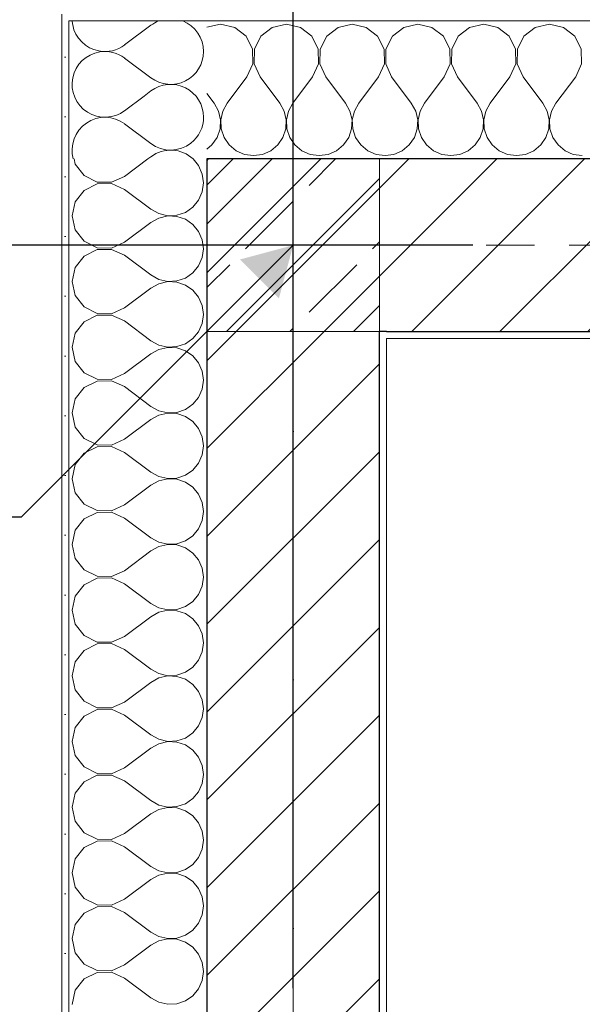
# Model space of a CAD drawing. Header units: millimetres. Extents: x -52968 to 399385, y -141133 to 110561.
# Tile 47 of 146: x 64709 to 65524, y -100143 to -98716. Entities that reach past the tile are written whole.
import ezdxf

# ---------------------------------------------------------------- set-up
doc = ezdxf.new("R2010")
doc.units = ezdxf.units.MM
for name, pattern in [('SIM-Wegliniec-21.07.2025-Parter$0$Kropki i Kreski', [360, 180, -90, 0, -90]), ('SIM-Wegliniec-21.07.2025-Parter$0$Przerywana długa', [390, 250, -140]), ('SIM-Wegliniec-21.07.2025-Parter$0$Przerywana podwójnie', [295, 125, -50, 70, -50]), ('SIM-Wegliniec-21.07.2025-Parter$0$SIM-Wegliniec-11.03.2025-Parter$0$Przerywana podwójnie', [295, 125, -50, 70, -50])]:
    doc.linetypes.add(name, pattern=pattern)
doc.layers.add('_xref', color=250, linetype='Continuous')
for name, color, linetype, lineweight in [('SIM-Wegliniec-21.07.2025-Parter$0$Nowe_A-Belki-Wieniec_Nr_pióra__69', 250, 'Continuous', 0), ('SIM-Wegliniec-21.07.2025-Parter$0$Nowe_A-Belki-Wieniec_Nr_pióra__90', 250, 'Continuous', 0), ('SIM-Wegliniec-21.07.2025-Parter$0$Nowe_A-Konstrukcja Opis_Nr_pióra__58', 250, 'Continuous', 0), ('SIM-Wegliniec-21.07.2025-Parter$0$Nowe_A-Konstrukcja_Nr_pióra__1', 250, 'Continuous', 0), ('SIM-Wegliniec-21.07.2025-Parter$0$Nowe_A-Osi_Nr_pióra__20', 250, 'Continuous', 0), ('SIM-Wegliniec-21.07.2025-Parter$0$Nowe_A-Posadzki_Nr_pióra__89', 250, 'Continuous', 0), ('SIM-Wegliniec-21.07.2025-Parter$0$Nowe_A-Płyta-Grunt_Nr_pióra__89', 250, 'Continuous', 0), ('SIM-Wegliniec-21.07.2025-Parter$0$Nowe_A-Strefy-Parter_Nr_pióra__94', 250, 'Continuous', 0), ('SIM-Wegliniec-21.07.2025-Parter$0$Nowe_A-Ściany-Zewnętrzne', 250, 'Continuous', 0), ('SIM-Wegliniec-21.07.2025-Parter$0$Nowe_A-Ściany-Zewnętrzne_Nr_pióra__174', 250, 'Continuous', 0), ('SIM-Wegliniec-21.07.2025-Parter$0$Nowe_A-Ściany-Zewnętrzne_Nr_pióra__27', 250, 'Continuous', 0), ('SIM-Wegliniec-21.07.2025-Parter$0$Nowe_A-Ściany-Zewnętrzne_Nr_pióra__47', 250, 'Continuous', 0), ('SIM-Wegliniec-21.07.2025-Parter$0$Nowe_A-Ściany-Zewnętrzne_Nr_pióra__67', 250, 'Continuous', 0), ('SIM-Wegliniec-21.07.2025-Parter$0$Nowe_SIM-Wegliniec-11.03.2025-Parter$0$Nowe_A-Osi_Nr_pióra__20_Nr_pióra__1', 250, 'Continuous', 0), ('SIM-Wegliniec-21.07.2025-Parter$0$Nowe_SIM-Wegliniec-21.07.2025-Parter$0$Nowe_A-Wentylacja-Mechaniczna-0-5_Nr_pióra__22', 250, 'Continuous', 0)]:
    doc.layers.add(name, color=color, linetype=linetype, lineweight=lineweight)
doc.dimstyles.new('SIM-Wegliniec-21.07.2025-Parter$0$STYL_AUTOMATYCZNY__9', dxfattribs={"dimtxt": 0.18, "dimasz": 76, "dimexe": 0.18, "dimexo": 0.0625, "dimgap": 0, "dimtad": 0, "dimtih": 1, "dimtoh": 1, "dimdec": 4, "dimzin": 0, "dimdsep": 46, "dimcen": 0.09, "dimadec": 0, "dimazin": 0, "dimtfac": 1, "dimtdec": 4, "dimtmove": 0, "dimatfit": 3, "dimldrblk": 'SIM-Wegliniec-21.07.2025-Parter$0$ARROWHEAD_16', "dimfxl": 1, "dimtolj": 1, "dimtzin": 0, "dimarcsym": 0})
pattern_1 = [(0, (0, 0), (0, 86.60254), [0, -50]), (0, (25, 43.3), (0, 86.60254), [0, -50])]
pattern_2 = [(45, (0, 0), (-63.63961, 63.63961), [])]

# ---------------------------------------------------------------- blocks, each defined once
blk = doc.blocks.new('SIM-Wegliniec-21.07.2025-Parter$0$ARROWHEAD_16')
at = {"linetype": 'Continuous', "lineweight": 0}
blk.add_hatch(color=0, dxfattribs=at).paths.add_polyline_path([(-0.9093, 0.525), (0, 0), (-0.9093, -0.525)])
at = {"color": 0, "linetype": 'Continuous', "lineweight": 0}
blk.add_line((0, 0), (-1, 0), dxfattribs=at)
blk = doc.blocks.new('SIM-Wegliniec-21.07.2025-Parter')
at = {"layer": 'SIM-Wegliniec-21.07.2025-Parter$0$Nowe_A-Konstrukcja_Nr_pióra__1', "linetype": 'Continuous', "lineweight": 13}
h = blk.add_hatch(dxfattribs=at)
h.set_pattern_fill('Beton_zbrojony', color=256, style=0, pattern_type=2)
h.set_pattern_definition([(45, (0, 0), (-91.92388, 91.92388), []), (45, (-45.96, 45.96), (-91.92388, 91.92388), [97.5, -32.5])])
h.paths.add_polyline_path([(65230.1, -98917.6), (64980.1, -98917.6), (64980.1, -99167.6), (65230.1, -99167.6)])
at = {"layer": 'SIM-Wegliniec-21.07.2025-Parter$0$Nowe_A-Ściany-Zewnętrzne', "linetype": 'Continuous', "lineweight": 0, "true_color": 0x000000}
h = blk.add_hatch(dxfattribs=at)
h.set_pattern_fill('Tynk', color=18, style=0, pattern_type=2)
h.set_pattern_definition(pattern_1)
h.paths.add_polyline_path([(64780.1, -98707.6), (64770.1, -98707.6), (64780.1, -98717.6)])
h = blk.add_hatch(dxfattribs=at)
h.set_pattern_fill('Tynk', color=18, style=0, pattern_type=2)
h.set_pattern_definition(pattern_1)
h.paths.add_polyline_path([(64780.1, -98717.6), (64770.1, -98707.6), (64770.1, -98717.6)])
at = {"layer": 'SIM-Wegliniec-21.07.2025-Parter$0$Nowe_A-Ściany-Zewnętrzne', "linetype": 'Continuous', "lineweight": 0}
h = blk.add_hatch(dxfattribs=at)
h.set_pattern_fill('Tynk', color=256, style=0, pattern_type=2)
h.set_pattern_definition(pattern_1)
h.paths.add_polyline_path([(64780.1, -98717.6), (64770.1, -98717.6), (64770.1, -102042.6), (64780.1, -102042.6)])
at = {"layer": 'SIM-Wegliniec-21.07.2025-Parter$0$Nowe_A-Ściany-Zewnętrzne', "linetype": 'Continuous', "lineweight": 0, "true_color": 0x000000}
h = blk.add_hatch(dxfattribs=at)
h.set_pattern_fill('Tynk', color=18, style=0, pattern_type=2)
h.set_pattern_definition(pattern_1)
h.paths.add_polyline_path([(64780.1, -98717.6), (66305.1, -98717.6), (66305.1, -98707.6), (64780.1, -98707.6)])
at = {"layer": 'SIM-Wegliniec-21.07.2025-Parter$0$Nowe_A-Ściany-Zewnętrzne', "linetype": 'Continuous', "lineweight": 0}
h = blk.add_hatch(dxfattribs=at)
h.set_pattern_fill('Bloczki_ceramiczne', color=256, style=0, pattern_type=2)
h.set_pattern_definition(pattern_2)
h.paths.add_polyline_path([(65230.1, -98917.6), (64980.1, -98917.6), (65230.1, -99167.6)])
h = blk.add_hatch(dxfattribs=at)
h.set_pattern_fill('Bloczki_ceramiczne', color=256, style=0, pattern_type=2)
h.set_pattern_definition(pattern_2)
h.paths.add_polyline_path([(65230.1, -99167.6), (64980.1, -98917.6), (64980.1, -99167.6)])
h = blk.add_hatch(dxfattribs=at)
h.set_pattern_fill('Bloczki_ceramiczne', color=256, style=0, pattern_type=2)
h.set_pattern_definition(pattern_2)
h.paths.add_polyline_path([(65230.1, -99167.6), (66305.1, -99167.6), (66305.1, -98967.6), (66305.1, -98917.6), (65230.1, -98917.6)])
h = blk.add_hatch(dxfattribs=at)
h.set_pattern_fill('Bloczki_ceramiczne', color=256, style=0, pattern_type=2)
h.set_pattern_definition(pattern_2)
h.paths.add_polyline_path([(65230.1, -101337.6), (65230.1, -99167.6), (64980.1, -99167.6), (64980.1, -101337.6)])
at = {"layer": 'SIM-Wegliniec-21.07.2025-Parter$0$Nowe_A-Ściany-Zewnętrzne', "linetype": 'Continuous', "lineweight": 0, "true_color": 0x000000}
h = blk.add_hatch(dxfattribs=at)
h.set_pattern_fill('Tynk', color=18, style=0, pattern_type=2)
h.set_pattern_definition(pattern_1)
h.paths.add_polyline_path([(65240.1, -99167.6), (65230.1, -99167.6), (65240.1, -99177.6)])
h = blk.add_hatch(dxfattribs=at)
h.set_pattern_fill('Tynk', color=18, style=0, pattern_type=2)
h.set_pattern_definition(pattern_1)
h.paths.add_polyline_path([(65240.1, -99177.6), (65230.1, -99167.6), (65230.1, -99177.6)])
h = blk.add_hatch(dxfattribs=at)
h.set_pattern_fill('Tynk', color=18, style=0, pattern_type=2)
h.set_pattern_definition(pattern_1)
h.paths.add_polyline_path([(65240.1, -101327.6), (65240.1, -99177.6), (65230.1, -99177.6), (65230.1, -101327.6)])
h = blk.add_hatch(dxfattribs=at)
h.set_pattern_fill('Tynk', color=18, style=0, pattern_type=2)
h.set_pattern_definition(pattern_1)
h.paths.add_polyline_path([(66305.1, -99167.6), (65240.1, -99167.6), (65240.1, -99177.6), (66305.1, -99177.6)])
at = {"layer": 'SIM-Wegliniec-21.07.2025-Parter$0$Nowe_A-Belki-Wieniec_Nr_pióra__69', "linetype": 'SIM-Wegliniec-21.07.2025-Parter$0$Kropki i Kreski', "lineweight": 13}
for p, q in [((65105.1, -99042.6), (65105.1, -117042.6)), ((90905.1, -99042.6), (65105.1, -99042.6))]:
    blk.add_line(p, q, dxfattribs=at)
at = {"layer": 'SIM-Wegliniec-21.07.2025-Parter$0$Nowe_A-Belki-Wieniec_Nr_pióra__90', "linetype": 'SIM-Wegliniec-21.07.2025-Parter$0$Przerywana długa', "lineweight": 13}
for p, q in [((64980.1, -98917.6), (64980.1, -117167.6)), ((91030.1, -98917.6), (64980.1, -98917.6)), ((65230.1, -99167.6), (65230.1, -108367.6)), ((71880.1, -99167.6), (65230.1, -99167.6))]:
    blk.add_line(p, q, dxfattribs=at)
at = {"layer": 'SIM-Wegliniec-21.07.2025-Parter$0$Nowe_A-Konstrukcja_Nr_pióra__1', "linetype": 'Continuous', "lineweight": 13, "flags": 128}
blk.add_lwpolyline([(65230.1, -98917.6), (64980.1, -98917.6), (64980.1, -99167.6), (65230.1, -99167.6)], close=True, dxfattribs=at)
at = {"layer": 'SIM-Wegliniec-21.07.2025-Parter$0$Nowe_A-Osi_Nr_pióra__20', "linetype": 'SIM-Wegliniec-21.07.2025-Parter$0$Przerywana podwójnie', "lineweight": 13}
for p, q in [((65105.1, -95582.5), (65105.1, -117792.3)), ((63144.7, -99042.6), (90961.9, -99042.6))]:
    blk.add_line(p, q, dxfattribs=at)
at = {"layer": 'SIM-Wegliniec-21.07.2025-Parter$0$Nowe_A-Posadzki_Nr_pióra__89', "linetype": 'Continuous', "lineweight": 13, "flags": 128}
blk.add_lwpolyline([(65240.1, -99177.6), (65240.1, -105127.6), (69045.1, -105127.6), (69045.1, -103292.6), (71880.1, -103292.6), (71880.1, -99177.6)], close=True, dxfattribs=at)
at = {"layer": 'SIM-Wegliniec-21.07.2025-Parter$0$Nowe_A-Płyta-Grunt_Nr_pióra__89', "linetype": 'Continuous', "lineweight": 13, "flags": 128}
blk.add_lwpolyline([(65230.1, -116917.6), (90780.1, -116917.6), (90780.1, -99167.6), (65230.1, -99167.6)], close=True, dxfattribs=at)
at = {"layer": 'SIM-Wegliniec-21.07.2025-Parter$0$Nowe_A-Strefy-Parter_Nr_pióra__94', "linetype": 'Continuous', "lineweight": 13, "flags": 128}
blk.add_lwpolyline([(69035.1, -99177.6), (65240.1, -99177.6), (65240.1, -101327.6), (69035.1, -101327.6)], close=True, dxfattribs=at)
at = {"layer": 'SIM-Wegliniec-21.07.2025-Parter$0$Nowe_A-Ściany-Zewnętrzne_Nr_pióra__174', "linetype": 'Continuous', "lineweight": 5}
for p, q in [((64861, -98752.4), (64899.1, -98723.8)), ((65000, -98722.4), (64980.1, -98726.8)), ((65020.4, -98727), (65000, -98722.4)), ((65036.9, -98739.8), (65020.4, -98727)), ((65074.8, -98727), (65058.4, -98739.8)), ((65095.3, -98722.4), (65074.8, -98727)), ((65115.7, -98727), (65095.3, -98722.4)), ((65132.1, -98739.8), (65115.7, -98727)), ((65170.1, -98727), (65153.6, -98739.8)), ((65190.5, -98722.4), (65170.1, -98727)), ((65210.9, -98727), (65190.5, -98722.4)), ((65227.4, -98739.8), (65210.9, -98727)), ((65265.3, -98727), (65248.9, -98739.8)), ((65285.7, -98722.4), (65265.3, -98727)), ((65306.1, -98727), (65285.7, -98722.4)), ((65322.6, -98739.8), (65306.1, -98727)), ((65360.6, -98727), (65344.1, -98739.8)), ((65381, -98722.4), (65360.6, -98727)), ((65401.4, -98727), (65381, -98722.4)), ((65417.8, -98739.8), (65401.4, -98727)), ((65455.8, -98727), (65439.3, -98739.8)), ((65476.2, -98722.4), (65455.8, -98727)), ((65496.6, -98727), (65476.2, -98722.4)), ((65513.1, -98739.8), (65496.6, -98727)), ((65046.2, -98758.6), (65036.9, -98739.8)), ((65058.4, -98739.8), (65049, -98758.6)), ((65141.5, -98758.6), (65132.1, -98739.8)), ((65153.6, -98739.8), (65144.3, -98758.6)), ((65236.7, -98758.6), (65227.4, -98739.8)), ((65248.9, -98739.8), (65239.5, -98758.6)), ((65332, -98758.6), (65322.6, -98739.8)), ((65344.1, -98739.8), (65334.7, -98758.6)), ((65427.2, -98758.6), (65417.8, -98739.8)), ((65439.3, -98739.8), (65430, -98758.6)), ((65522.4, -98758.6), (65513.1, -98739.8)), ((65046.7, -98779.5), (65046.2, -98758.6)), ((65049, -98758.6), (65048.6, -98779.5)), ((65141.9, -98779.5), (65141.5, -98758.6)), ((65144.3, -98758.6), (65143.8, -98779.5)), ((65237.2, -98779.5), (65236.7, -98758.6)), ((65239.5, -98758.6), (65239.1, -98779.5)), ((65332.4, -98779.5), (65332, -98758.6)), ((65334.7, -98758.6), (65334.3, -98779.5)), ((65427.6, -98779.5), (65427.2, -98758.6)), ((65430, -98758.6), (65429.5, -98779.5)), ((65522.9, -98779.5), (65522.4, -98758.6)), ((64861, -98771.4), (64899.1, -98800)), ((65038.1, -98798.6), (65046.7, -98779.5)), ((65048.6, -98779.5), (65057.2, -98798.6)), ((65133.3, -98798.6), (65141.9, -98779.5)), ((65143.8, -98779.5), (65152.4, -98798.6)), ((65228.6, -98798.6), (65237.2, -98779.5)), ((65239.1, -98779.5), (65247.6, -98798.6)), ((65323.8, -98798.6), (65332.4, -98779.5)), ((65334.3, -98779.5), (65342.9, -98798.6)), ((65419.1, -98798.6), (65427.6, -98779.5)), ((65429.5, -98779.5), (65438.1, -98798.6)), ((65514.3, -98798.6), (65522.9, -98779.5)), ((65038.1, -98798.6), (65009.5, -98836.6)), ((65057.2, -98798.6), (65085.7, -98836.6)), ((65133.3, -98798.6), (65104.8, -98836.6)), ((65152.4, -98798.6), (65181, -98836.6)), ((65228.6, -98798.6), (65200, -98836.6)), ((65247.6, -98798.6), (65276.2, -98836.6)), ((65323.8, -98798.6), (65295.3, -98836.6)), ((65342.9, -98798.6), (65371.4, -98836.6)), ((65419.1, -98798.6), (65390.5, -98836.6)), ((65438.1, -98798.6), (65466.7, -98836.6)), ((65514.3, -98798.6), (65485.7, -98836.6)), ((64889.1, -98826.6), (64899.1, -98819)), ((64861, -98847.6), (64889.1, -98826.6)), ((64980.1, -98822.8), (64990.5, -98836.6)), ((64996.8, -98848.1), (64990.5, -98836.6)), ((64999.8, -98860.9), (64996.8, -98848.1)), ((65003.2, -98848.1), (65000.2, -98860.9)), ((65009.5, -98836.6), (65003.2, -98848.1)), ((65092.1, -98848.1), (65085.7, -98836.6)), ((65095.1, -98860.9), (65092.1, -98848.1)), ((65098.4, -98848.1), (65095.4, -98860.9)), ((65104.8, -98836.6), (65098.4, -98848.1)), ((65187.3, -98848.1), (65181, -98836.6)), ((65190.3, -98860.9), (65187.3, -98848.1)), ((65193.7, -98848.1), (65190.7, -98860.9)), ((65200, -98836.6), (65193.7, -98848.1)), ((65282.6, -98848.1), (65276.2, -98836.6)), ((65285.5, -98860.9), (65282.6, -98848.1)), ((65288.9, -98848.1), (65285.9, -98860.9)), ((65295.3, -98836.6), (65288.9, -98848.1)), ((65377.8, -98848.1), (65371.4, -98836.6)), ((65380.8, -98860.9), (65377.8, -98848.1)), ((65384.1, -98848.1), (65381.2, -98860.9)), ((65390.5, -98836.6), (65384.1, -98848.1)), ((65473, -98848.1), (65466.7, -98836.6)), ((65476, -98860.9), (65473, -98848.1)), ((65479.4, -98848.1), (65476.4, -98860.9)), ((65485.7, -98836.6), (65479.4, -98848.1)), ((64999.2, -98874.1), (64999.8, -98860.9)), ((65000.2, -98860.9), (65000.8, -98874.1)), ((65094.4, -98874.1), (65095.1, -98860.9)), ((65095.4, -98860.9), (65096.1, -98874.1)), ((65189.7, -98874.1), (65190.3, -98860.9)), ((65190.7, -98860.9), (65191.3, -98874.1)), ((65284.9, -98874.1), (65285.5, -98860.9)), ((65285.9, -98860.9), (65286.6, -98874.1)), ((65380.1, -98874.1), (65380.8, -98860.9)), ((65381.2, -98860.9), (65381.8, -98874.1)), ((65475.4, -98874.1), (65476, -98860.9)), ((65476.4, -98860.9), (65477, -98874.1)), ((64861, -98866.7), (64899.1, -98895.2)), ((64995, -98886.5), (64999.2, -98874.1)), ((65000.8, -98874.1), (65005, -98886.5)), ((65090.2, -98886.5), (65094.4, -98874.1)), ((65096.1, -98874.1), (65100.3, -98886.5)), ((65185.5, -98886.5), (65189.7, -98874.1)), ((65191.3, -98874.1), (65195.5, -98886.5)), ((65280.7, -98886.5), (65284.9, -98874.1)), ((65286.6, -98874.1), (65290.8, -98886.5)), ((65375.9, -98886.5), (65380.1, -98874.1)), ((65381.8, -98874.1), (65386, -98886.5)), ((65471.2, -98886.5), (65475.4, -98874.1)), ((65477, -98874.1), (65481.2, -98886.5)), ((64987.5, -98897.3), (64995, -98886.5)), ((65005, -98886.5), (65012.5, -98897.3)), ((65082.8, -98897.3), (65090.2, -98886.5)), ((65100.3, -98886.5), (65107.7, -98897.3)), ((65178, -98897.3), (65185.5, -98886.5)), ((65195.5, -98886.5), (65203, -98897.3)), ((65273.3, -98897.3), (65280.7, -98886.5)), ((65290.8, -98886.5), (65298.2, -98897.3)), ((65368.5, -98897.3), (65375.9, -98886.5)), ((65386, -98886.5), (65393.4, -98897.3)), ((65463.7, -98897.3), (65471.2, -98886.5)), ((65481.2, -98886.5), (65488.7, -98897.3)), ((64980.1, -98903.5), (64987.5, -98897.3)), ((65012.5, -98897.3), (65022.6, -98905.7)), ((65022.6, -98905.7), (65034.6, -98911)), ((65060.6, -98911), (65072.7, -98905.7)), ((65072.7, -98905.7), (65082.8, -98897.3)), ((65107.7, -98897.3), (65117.8, -98905.7)), ((65117.8, -98905.7), (65129.9, -98911)), ((65155.9, -98911), (65167.9, -98905.7)), ((65167.9, -98905.7), (65178, -98897.3)), ((65203, -98897.3), (65213.1, -98905.7)), ((65213.1, -98905.7), (65225.1, -98911)), ((65251.1, -98911), (65263.1, -98905.7)), ((65263.1, -98905.7), (65273.3, -98897.3)), ((65298.2, -98897.3), (65308.3, -98905.7)), ((65308.3, -98905.7), (65320.3, -98911)), ((65346.4, -98911), (65358.4, -98905.7)), ((65358.4, -98905.7), (65368.5, -98897.3)), ((65393.4, -98897.3), (65403.6, -98905.7)), ((65403.6, -98905.7), (65415.6, -98911)), ((65441.6, -98911), (65453.6, -98905.7)), ((65453.6, -98905.7), (65463.7, -98897.3)), ((65488.7, -98897.3), (65498.8, -98905.7)), ((65498.8, -98905.7), (65510.8, -98911)), ((64787.7, -98917.6), (64789.4, -98925.2)), ((64861, -98942.9), (64894.7, -98917.6)), ((64894.7, -98917.6), (64899.1, -98914.3)), ((64968.2, -98927.3), (64960.1, -98917.6)), ((65034.6, -98911), (65047.6, -98912.8)), ((65047.6, -98912.8), (65060.6, -98911)), ((65129.9, -98911), (65142.9, -98912.8)), ((65142.9, -98912.8), (65155.9, -98911)), ((65225.1, -98911), (65238.1, -98912.8)), ((65238.1, -98912.8), (65251.1, -98911)), ((65320.3, -98911), (65333.3, -98912.8)), ((65333.3, -98912.8), (65346.4, -98911)), ((65415.6, -98911), (65428.6, -98912.8)), ((65428.6, -98912.8), (65441.6, -98911)), ((65510.8, -98911), (65523.8, -98912.8)), ((64789.4, -98925.2), (64802.3, -98941.6)), ((64973.5, -98939.4), (64968.2, -98927.3)), ((64802.3, -98941.6), (64821, -98951)), ((64841.9, -98951.4), (64861, -98942.9)), ((64975.3, -98952.4), (64973.5, -98939.4)), ((64802.3, -98963.1), (64789.4, -98979.6)), ((64821, -98953.8), (64802.3, -98963.1)), ((64821, -98951), (64841.9, -98951.4)), ((64841.9, -98953.3), (64821, -98953.8)), ((64861, -98961.9), (64841.9, -98953.3)), ((64861, -98961.9), (64899.1, -98990.5)), ((64973.5, -98965.4), (64975.3, -98952.4)), ((64959.8, -98987.5), (64968.2, -98977.4)), ((64968.2, -98977.4), (64973.5, -98965.4)), ((64789.4, -98979.6), (64784.8, -99000)), ((64899.1, -98990.5), (64910.6, -98996.8)), ((64949, -98995), (64959.8, -98987.5)), ((64784.8, -99000), (64789.4, -99020.4)), ((64910.6, -99003.2), (64899.1, -99009.5)), ((64910.6, -98996.8), (64923.4, -98999.8)), ((64923.4, -99000.2), (64910.6, -99003.2)), ((64923.4, -98999.8), (64936.5, -98999.2)), ((64936.5, -99000.8), (64923.4, -99000.2)), ((64936.5, -98999.2), (64949, -98995)), ((64949, -99005), (64936.5, -99000.8)), ((64959.8, -99012.5), (64949, -99005)), ((64789.4, -99020.4), (64802.3, -99036.9)), ((64861, -99038.1), (64899.1, -99009.5)), ((64968.2, -99022.6), (64959.8, -99012.5)), ((64973.5, -99034.6), (64968.2, -99022.6)), ((64975.3, -99047.6), (64973.5, -99034.6)), ((64802.3, -99036.9), (64821, -99046.2)), ((64821, -99049), (64802.3, -99058.4)), ((64821, -99046.2), (64841.9, -99046.7)), ((64841.9, -99048.6), (64821, -99049)), ((64841.9, -99046.7), (64861, -99038.1)), ((64861, -99057.1), (64841.9, -99048.6)), ((64973.5, -99060.6), (64975.3, -99047.6)), ((64802.3, -99058.4), (64789.4, -99074.8)), ((64861, -99057.1), (64899.1, -99085.7)), ((64968.2, -99072.7), (64973.5, -99060.6)), ((64789.4, -99074.8), (64784.8, -99095.2)), ((64959.8, -99082.8), (64968.2, -99072.7)), ((64899.1, -99085.7), (64910.6, -99092.1)), ((64910.6, -99092.1), (64923.4, -99095)), ((64936.5, -99094.4), (64949, -99090.2)), ((64949, -99090.2), (64959.8, -99082.8)), ((64784.8, -99095.2), (64789.4, -99115.6)), ((64861, -99133.3), (64899.1, -99104.8)), ((64910.6, -99098.4), (64899.1, -99104.8)), ((64923.4, -99095.4), (64910.6, -99098.4)), ((64923.4, -99095), (64936.5, -99094.4)), ((64936.5, -99096.1), (64923.4, -99095.4)), ((64949, -99100.3), (64936.5, -99096.1)), ((64959.8, -99107.7), (64949, -99100.3)), ((64789.4, -99115.6), (64802.3, -99132.1)), ((64968.2, -99117.8), (64959.8, -99107.7)), ((64973.5, -99129.8), (64968.2, -99117.8)), ((64802.3, -99132.1), (64821, -99141.5)), ((64841.9, -99141.9), (64861, -99133.3)), ((64975.3, -99142.9), (64973.5, -99129.8)), ((64821, -99144.2), (64802.3, -99153.6)), ((64821, -99141.5), (64841.9, -99141.9)), ((64841.9, -99143.8), (64821, -99144.2)), ((64861, -99152.4), (64841.9, -99143.8)), ((64973.5, -99155.9), (64975.3, -99142.9)), ((64802.3, -99153.6), (64789.4, -99170.1)), ((64861, -99152.4), (64899.1, -99181)), ((64968.2, -99167.9), (64973.5, -99155.9)), ((64789.4, -99170.1), (64784.8, -99190.5)), ((64949, -99185.4), (64959.8, -99178)), ((64959.8, -99178), (64968.2, -99167.9)), ((64784.8, -99190.5), (64789.4, -99210.9)), ((64899.1, -99181), (64910.6, -99187.3)), ((64910.6, -99187.3), (64923.4, -99190.3)), ((64923.4, -99190.7), (64910.6, -99193.6)), ((64923.4, -99190.3), (64936.5, -99189.6)), ((64936.5, -99191.3), (64923.4, -99190.7)), ((64936.5, -99189.6), (64949, -99185.4)), ((64949, -99195.5), (64936.5, -99191.3)), ((64861, -99228.6), (64899.1, -99200)), ((64910.6, -99193.6), (64899.1, -99200)), ((64959.8, -99202.9), (64949, -99195.5)), ((64968.2, -99213.1), (64959.8, -99202.9)), ((64789.4, -99210.9), (64802.3, -99227.4)), ((64973.5, -99225.1), (64968.2, -99213.1)), ((64802.3, -99227.4), (64821, -99236.7)), ((64841.9, -99237.1), (64861, -99228.6)), ((64975.3, -99238.1), (64973.5, -99225.1)), ((64802.3, -99248.8), (64789.4, -99265.3)), ((64821, -99239.5), (64802.3, -99248.8)), ((64821, -99236.7), (64841.9, -99237.1)), ((64841.9, -99239.1), (64821, -99239.5)), ((64861, -99247.6), (64841.9, -99239.1)), ((64861, -99247.6), (64899.1, -99276.2)), ((64973.5, -99251.1), (64975.3, -99238.1)), ((64959.8, -99273.2), (64968.2, -99263.1)), ((64968.2, -99263.1), (64973.5, -99251.1)), ((64789.4, -99265.3), (64784.8, -99285.7)), ((64899.1, -99276.2), (64910.6, -99282.5)), ((64949, -99280.7), (64959.8, -99273.2)), ((64784.8, -99285.7), (64789.4, -99306.1)), ((64910.6, -99288.9), (64899.1, -99295.2)), ((64910.6, -99282.5), (64923.4, -99285.5)), ((64923.4, -99285.9), (64910.6, -99288.9)), ((64923.4, -99285.5), (64936.5, -99284.9)), ((64936.5, -99286.5), (64923.4, -99285.9)), ((64936.5, -99284.9), (64949, -99280.7)), ((64949, -99290.7), (64936.5, -99286.5)), ((64959.8, -99298.2), (64949, -99290.7)), ((64789.4, -99306.1), (64802.3, -99322.6)), ((64861, -99323.8), (64899.1, -99295.2)), ((64968.2, -99308.3), (64959.8, -99298.2)), ((64973.5, -99320.3), (64968.2, -99308.3)), ((64975.3, -99333.3), (64973.5, -99320.3)), ((64802.3, -99322.6), (64821, -99331.9)), ((64821, -99334.7), (64802.3, -99344.1)), ((64821, -99331.9), (64841.9, -99332.4)), ((64841.9, -99334.3), (64821, -99334.7)), ((64841.9, -99332.4), (64861, -99323.8)), ((64861, -99342.9), (64841.9, -99334.3)), ((64973.5, -99346.3), (64975.3, -99333.3)), ((64802.3, -99344.1), (64789.4, -99360.5)), ((64861, -99342.9), (64899.1, -99371.4)), ((64968.2, -99358.4), (64973.5, -99346.3)), ((64789.4, -99360.5), (64784.8, -99381)), ((64959.8, -99368.5), (64968.2, -99358.4)), ((64899.1, -99371.4), (64910.6, -99377.8)), ((64910.6, -99377.8), (64923.4, -99380.8)), ((64936.5, -99380.1), (64949, -99375.9)), ((64949, -99375.9), (64959.8, -99368.5)), ((64784.8, -99381), (64789.4, -99401.4)), ((64861, -99419), (64899.1, -99390.5)), ((64910.6, -99384.1), (64899.1, -99390.5)), ((64923.4, -99381.1), (64910.6, -99384.1)), ((64923.4, -99380.8), (64936.5, -99380.1)), ((64936.5, -99381.8), (64923.4, -99381.1)), ((64949, -99386), (64936.5, -99381.8)), ((64959.8, -99393.4), (64949, -99386)), ((64789.4, -99401.4), (64802.3, -99417.8)), ((64968.2, -99403.5), (64959.8, -99393.4)), ((64973.5, -99415.6), (64968.2, -99403.5)), ((64802.3, -99417.8), (64821, -99427.2)), ((64841.9, -99427.6), (64861, -99419)), ((64975.3, -99428.6), (64973.5, -99415.6)), ((64821, -99430), (64802.3, -99439.3)), ((64821, -99427.2), (64841.9, -99427.6)), ((64841.9, -99429.5), (64821, -99430)), ((64861, -99438.1), (64841.9, -99429.5)), ((64973.5, -99441.6), (64975.3, -99428.6)), ((64802.3, -99439.3), (64789.4, -99455.8)), ((64861, -99438.1), (64899.1, -99466.7)), ((64968.2, -99453.6), (64973.5, -99441.6)), ((64789.4, -99455.8), (64784.8, -99476.2)), ((64959.8, -99463.7), (64968.2, -99453.6)), ((64784.8, -99476.2), (64789.4, -99496.6)), ((64899.1, -99466.7), (64910.6, -99473)), ((64910.6, -99473), (64923.4, -99476)), ((64923.4, -99476.4), (64910.6, -99479.4)), ((64923.4, -99476), (64936.5, -99475.4)), ((64936.5, -99477), (64923.4, -99476.4)), ((64936.5, -99475.4), (64949, -99471.2)), ((64949, -99481.2), (64936.5, -99477)), ((64949, -99471.2), (64959.8, -99463.7)), ((64861, -99514.3), (64899.1, -99485.7)), ((64910.6, -99479.4), (64899.1, -99485.7)), ((64959.8, -99488.7), (64949, -99481.2)), ((64968.2, -99498.8), (64959.8, -99488.7)), ((64789.4, -99496.6), (64802.3, -99513.1)), ((64973.5, -99510.8), (64968.2, -99498.8)), ((64802.3, -99513.1), (64821, -99522.4)), ((64841.9, -99522.9), (64861, -99514.3)), ((64975.3, -99523.8), (64973.5, -99510.8)), ((64802.3, -99534.6), (64789.4, -99551)), ((64821, -99525.2), (64802.3, -99534.6)), ((64821, -99522.4), (64841.9, -99522.9)), ((64841.9, -99524.8), (64821, -99525.2)), ((64861, -99533.3), (64841.9, -99524.8)), ((64861, -99533.3), (64899.1, -99561.9)), ((64973.5, -99536.8), (64975.3, -99523.8)), ((64959.8, -99559), (64968.2, -99548.8)), ((64968.2, -99548.8), (64973.5, -99536.8)), ((64789.4, -99551), (64784.8, -99571.4)), ((64899.1, -99561.9), (64910.6, -99568.3)), ((64949, -99566.4), (64959.8, -99559)), ((64784.8, -99571.4), (64789.4, -99591.8)), ((64910.6, -99574.6), (64899.1, -99581)), ((64910.6, -99568.3), (64923.4, -99571.2)), ((64923.4, -99571.6), (64910.6, -99574.6)), ((64923.4, -99571.2), (64936.5, -99570.6)), ((64936.5, -99572.3), (64923.4, -99571.6)), ((64936.5, -99570.6), (64949, -99566.4)), ((64949, -99576.5), (64936.5, -99572.3)), ((64959.8, -99583.9), (64949, -99576.5)), ((64789.4, -99591.8), (64802.3, -99608.3)), ((64861, -99609.5), (64899.1, -99581)), ((64968.2, -99594), (64959.8, -99583.9)), ((64973.5, -99606), (64968.2, -99594)), ((64975.3, -99619), (64973.5, -99606)), ((64802.3, -99608.3), (64821, -99617.7)), ((64821, -99620.4), (64802.3, -99629.8)), ((64821, -99617.7), (64841.9, -99618.1)), ((64841.9, -99620), (64821, -99620.4)), ((64841.9, -99618.1), (64861, -99609.5)), ((64861, -99628.6), (64841.9, -99620)), ((64973.5, -99632.1), (64975.3, -99619)), ((64802.3, -99629.8), (64789.4, -99646.3)), ((64861, -99628.6), (64899.1, -99657.1)), ((64968.2, -99644.1), (64973.5, -99632.1)), ((64789.4, -99646.3), (64784.8, -99666.7)), ((64959.8, -99654.2), (64968.2, -99644.1)), ((64899.1, -99657.1), (64910.6, -99663.5)), ((64936.5, -99665.8), (64949, -99661.6)), ((64949, -99661.6), (64959.8, -99654.2)), ((64784.8, -99666.7), (64789.4, -99687.1)), ((64861, -99704.8), (64899.1, -99676.2)), ((64910.6, -99669.8), (64899.1, -99676.2)), ((64910.6, -99663.5), (64923.4, -99666.5)), ((64923.4, -99666.9), (64910.6, -99669.8)), ((64923.4, -99666.5), (64936.5, -99665.8)), ((64936.5, -99667.5), (64923.4, -99666.9)), ((64949, -99671.7), (64936.5, -99667.5)), ((64959.8, -99679.1), (64949, -99671.7)), ((64789.4, -99687.1), (64802.3, -99703.5)), ((64968.2, -99689.3), (64959.8, -99679.1)), ((64973.5, -99701.3), (64968.2, -99689.3)), ((64802.3, -99703.5), (64821, -99712.9)), ((64841.9, -99713.3), (64861, -99704.8)), ((64975.3, -99714.3), (64973.5, -99701.3)), ((64821, -99715.7), (64802.3, -99725)), ((64821, -99712.9), (64841.9, -99713.3)), ((64841.9, -99715.2), (64821, -99715.7)), ((64861, -99723.8), (64841.9, -99715.2)), ((64973.5, -99727.3), (64975.3, -99714.3)), ((64802.3, -99725), (64789.4, -99741.5)), ((64861, -99723.8), (64899.1, -99752.4)), ((64968.2, -99739.3), (64973.5, -99727.3)), ((64789.4, -99741.5), (64784.8, -99761.9)), ((64959.8, -99749.4), (64968.2, -99739.3)), ((64784.8, -99761.9), (64789.4, -99782.3)), ((64899.1, -99752.4), (64910.6, -99758.7)), ((64910.6, -99758.7), (64923.4, -99761.7)), ((64923.4, -99762.1), (64910.6, -99765.1)), ((64923.4, -99761.7), (64936.5, -99761.1)), ((64936.5, -99762.7), (64923.4, -99762.1)), ((64936.5, -99761.1), (64949, -99756.9)), ((64949, -99766.9), (64936.5, -99762.7)), ((64949, -99756.9), (64959.8, -99749.4)), ((64861, -99800), (64899.1, -99771.4)), ((64910.6, -99765.1), (64899.1, -99771.4)), ((64959.8, -99774.4), (64949, -99766.9)), ((64968.2, -99784.5), (64959.8, -99774.4)), ((64789.4, -99782.3), (64802.3, -99798.8)), ((64973.5, -99796.5), (64968.2, -99784.5)), ((64802.3, -99798.8), (64821, -99808.1)), ((64841.9, -99808.6), (64861, -99800)), ((64975.3, -99809.5), (64973.5, -99796.5)), ((64802.3, -99820.3), (64789.4, -99836.7)), ((64821, -99810.9), (64802.3, -99820.3)), ((64821, -99808.1), (64841.9, -99808.6)), ((64841.9, -99810.5), (64821, -99810.9)), ((64861, -99819), (64841.9, -99810.5)), ((64861, -99819), (64899.1, -99847.6)), ((64973.5, -99822.5), (64975.3, -99809.5)), ((64959.8, -99844.7), (64968.2, -99834.6)), ((64968.2, -99834.6), (64973.5, -99822.5)), ((64789.4, -99836.7), (64784.8, -99857.1)), ((64899.1, -99847.6), (64910.6, -99854)), ((64949, -99852.1), (64959.8, -99844.7)), ((64784.8, -99857.1), (64789.4, -99877.5)), ((64910.6, -99860.3), (64899.1, -99866.7)), ((64910.6, -99854), (64923.4, -99857)), ((64923.4, -99857.3), (64910.6, -99860.3)), ((64923.4, -99857), (64936.5, -99856.3)), ((64936.5, -99858), (64923.4, -99857.3)), ((64936.5, -99856.3), (64949, -99852.1)), ((64949, -99862.2), (64936.5, -99858)), ((64959.8, -99869.6), (64949, -99862.2)), ((64861, -99895.2), (64899.1, -99866.7)), ((64968.2, -99879.7), (64959.8, -99869.6)), ((64789.4, -99877.5), (64802.3, -99894)), ((64973.5, -99891.7), (64968.2, -99879.7)), ((64802.3, -99894), (64821, -99903.4)), ((64821, -99903.4), (64841.9, -99903.8)), ((64841.9, -99905.7), (64821, -99906.2)), ((64841.9, -99903.8), (64861, -99895.2)), ((64861, -99914.3), (64841.9, -99905.7)), ((64975.3, -99904.8), (64973.5, -99891.7)), ((64973.5, -99917.8), (64975.3, -99904.8)), ((64802.3, -99915.5), (64789.4, -99932)), ((64821, -99906.2), (64802.3, -99915.5)), ((64861, -99914.3), (64899.1, -99942.9)), ((64968.2, -99929.8), (64973.5, -99917.8)), ((64789.4, -99932), (64784.8, -99952.4)), ((64959.8, -99939.9), (64968.2, -99929.8)), ((64899.1, -99942.9), (64910.6, -99949.2)), ((64936.5, -99951.6), (64949, -99947.4)), ((64949, -99947.4), (64959.8, -99939.9)), ((64784.8, -99952.4), (64789.4, -99972.8)), ((64861, -99990.5), (64899.1, -99961.9)), ((64910.6, -99955.5), (64899.1, -99961.9)), ((64910.6, -99949.2), (64923.4, -99952.2)), ((64923.4, -99952.6), (64910.6, -99955.5)), ((64923.4, -99952.2), (64936.5, -99951.6)), ((64936.5, -99953.2), (64923.4, -99952.6)), ((64949, -99957.4), (64936.5, -99953.2)), ((64959.8, -99964.8), (64949, -99957.4)), ((64789.4, -99972.8), (64802.3, -99989.3)), ((64968.2, -99975), (64959.8, -99964.8)), ((64973.5, -99987), (64968.2, -99975)), ((64802.3, -99989.3), (64821, -99998.6)), ((64841.9, -99999), (64861, -99990.5)), ((64975.3, -100000), (64973.5, -99987)), ((64821, -100001.4), (64802.3, -100010.7)), ((64821, -99998.6), (64841.9, -99999)), ((64841.9, -100001), (64821, -100001.4)), ((64861, -100009.5), (64841.9, -100001)), ((64973.5, -100013), (64975.3, -100000)), ((64802.3, -100010.7), (64789.4, -100027.2)), ((64861, -100009.5), (64899.1, -100038.1)), ((64968.2, -100025), (64973.5, -100013)), ((64789.4, -100027.2), (64784.8, -100047.6)), ((64959.8, -100035.2), (64968.2, -100025)), ((64784.8, -100047.6), (64789.4, -100068)), ((64899.1, -100038.1), (64910.6, -100044.5)), ((64910.6, -100044.5), (64923.4, -100047.4)), ((64923.4, -100047.8), (64910.6, -100050.8)), ((64923.4, -100047.4), (64936.5, -100046.8)), ((64936.5, -100048.4), (64923.4, -100047.8)), ((64936.5, -100046.8), (64949, -100042.6)), ((64949, -100052.6), (64936.5, -100048.4)), ((64949, -100042.6), (64959.8, -100035.2)), ((64861, -100085.7), (64899.1, -100057.1)), ((64910.6, -100050.8), (64899.1, -100057.1)), ((64959.8, -100060.1), (64949, -100052.6)), ((64968.2, -100070.2), (64959.8, -100060.1)), ((64789.4, -100068), (64802.3, -100084.5)), ((64973.5, -100082.2), (64968.2, -100070.2)), ((64802.3, -100084.5), (64821, -100093.8)), ((64841.9, -100094.3), (64861, -100085.7)), ((64975.3, -100095.2), (64973.5, -100082.2)), ((64821, -100096.6), (64802.3, -100106)), ((64821, -100093.8), (64841.9, -100094.3)), ((64841.9, -100096.2), (64821, -100096.6)), ((64861, -100104.8), (64841.9, -100096.2)), ((64861, -100104.8), (64899.1, -100133.3)), ((64973.5, -100108.3), (64975.3, -100095.2)), ((64802.3, -100106), (64789.4, -100122.5)), ((64968.2, -100120.3), (64973.5, -100108.3)), ((64789.4, -100122.5), (64784.8, -100142.9)), ((64899.1, -100133.3), (64910.6, -100139.7)), ((64949, -100137.8), (64959.8, -100130.4)), ((64959.8, -100130.4), (64968.2, -100120.3)), ((64910.6, -100139.7), (64923.4, -100142.7)), ((64923.4, -100142.7), (64936.5, -100142)), ((64936.5, -100142), (64949, -100137.8))]:
    blk.add_line(p, q, dxfattribs=at)
for centre, start, end in [((64832.5, -98714.3), 183.9885, 190.7919), ((64927.7, -98761.9), 111.4958, 126.8699), ((64927.7, -98761.9), 0, 68.5043), ((64832.5, -98714.3), 190.7919, 259.2081), ((64832.5, -98809.5), 99.0405, 306.8699), ((64832.5, -98714.3), 259.2081, 306.8699), ((64832.5, -98809.5), 53.1301, 99.0405), ((64927.7, -98761.9), 233.1301, 0), ((64927.7, -98857.1), 0, 126.8699), ((64832.5, -98904.8), 53.1301, 195.6378), ((64927.7, -98857.1), 308.114, 0), ((64927.7, -98857.1), 233.1301, 308.114), ((64927.7, -98952.4), 46.9237, 126.8699)]:
    blk.add_arc(centre, 47.6, start, end, dxfattribs=at)
at = {"layer": 'SIM-Wegliniec-21.07.2025-Parter$0$Nowe_A-Ściany-Zewnętrzne_Nr_pióra__27', "linetype": 'Continuous', "lineweight": 25}
for p, q in [((65230.1, -98917.6), (64980.1, -98917.6)), ((64980.1, -98917.6), (64980.1, -99167.6)), ((65230.1, -98917.6), (64980.1, -98917.6)), ((66305.1, -98917.6), (65230.1, -98917.6)), ((64980.1, -99167.6), (64980.1, -101337.6)), ((65240.1, -99167.6), (65230.1, -99167.6)), ((65230.1, -101327.6), (65230.1, -99167.6)), ((65240.1, -99167.6), (65230.1, -99167.6)), ((65240.1, -99167.6), (66305.1, -99167.6))]:
    blk.add_line(p, q, dxfattribs=at)
at = {"layer": 'SIM-Wegliniec-21.07.2025-Parter$0$Nowe_A-Ściany-Zewnętrzne_Nr_pióra__47', "linetype": 'Continuous', "lineweight": 15, "flags": 128}
for points in [[(64770.1, -98707.6), (64770.1, -102042.6)], [(65240.1, -101327.6), (65240.1, -99177.6)], [(65240.1, -99177.6), (66305.1, -99177.6)]]:
    blk.add_lwpolyline(points, dxfattribs=at)
at = {"layer": 'SIM-Wegliniec-21.07.2025-Parter$0$Nowe_A-Ściany-Zewnętrzne_Nr_pióra__67', "linetype": 'Continuous', "lineweight": 13}
for p, q in [((64980.1, -98717.6), (64780.1, -98717.6)), ((64780.1, -98717.6), (64780.1, -98917.6)), ((64980.1, -98717.6), (64780.1, -98717.6)), ((66305.1, -98717.6), (64980.1, -98717.6)), ((64780.1, -98917.6), (64780.1, -102042.6))]:
    blk.add_line(p, q, dxfattribs=at)
at = {"layer": 'SIM-Wegliniec-21.07.2025-Parter$0$Nowe_SIM-Wegliniec-11.03.2025-Parter$0$Nowe_A-Osi_Nr_pióra__20_Nr_pióra__1', "linetype": 'SIM-Wegliniec-21.07.2025-Parter$0$SIM-Wegliniec-11.03.2025-Parter$0$Przerywana podwójnie', "lineweight": 13}
for p, q in [((65105.1, -95582.5), (65105.1, -117792.3)), ((63144.7, -99042.6), (90961.9, -99042.6))]:
    blk.add_line(p, q, dxfattribs=at)
at = {"layer": 'SIM-Wegliniec-21.07.2025-Parter$0$Nowe_SIM-Wegliniec-21.07.2025-Parter$0$Nowe_A-Wentylacja-Mechaniczna-0-5_Nr_pióra__22', "linetype": 'Continuous', "lineweight": 25}
for p, q in [((65105.1, -100119.4), (65105.1, -98167.7)), ((65365.1, -99042.6), (63871.2, -99042.6))]:
    blk.add_line(p, q, dxfattribs=at)
at = {"layer": 'SIM-Wegliniec-21.07.2025-Parter$0$Nowe_A-Konstrukcja Opis_Nr_pióra__58', "linetype": 'Continuous', "lineweight": 13, "annotation_type": 0, "has_hookline": 1, "hookline_direction": 1, "text_width": 574.1, "horizontal_direction": (1, -1e-06, 0)}
blk.add_leader([(65105.1, -99042.6), (64710.9, -99436.8), (64553.1, -99436.8)], dimstyle='SIM-Wegliniec-21.07.2025-Parter$0$STYL_AUTOMATYCZNY__9', dxfattribs=at)

msp = doc.modelspace()

# ---------------------------------------------------------------- block references
at = {"layer": '_xref'}
msp.add_blockref('SIM-Wegliniec-21.07.2025-Parter', (0, 0), dxfattribs=at)

doc.saveas('drawing.dxf')
